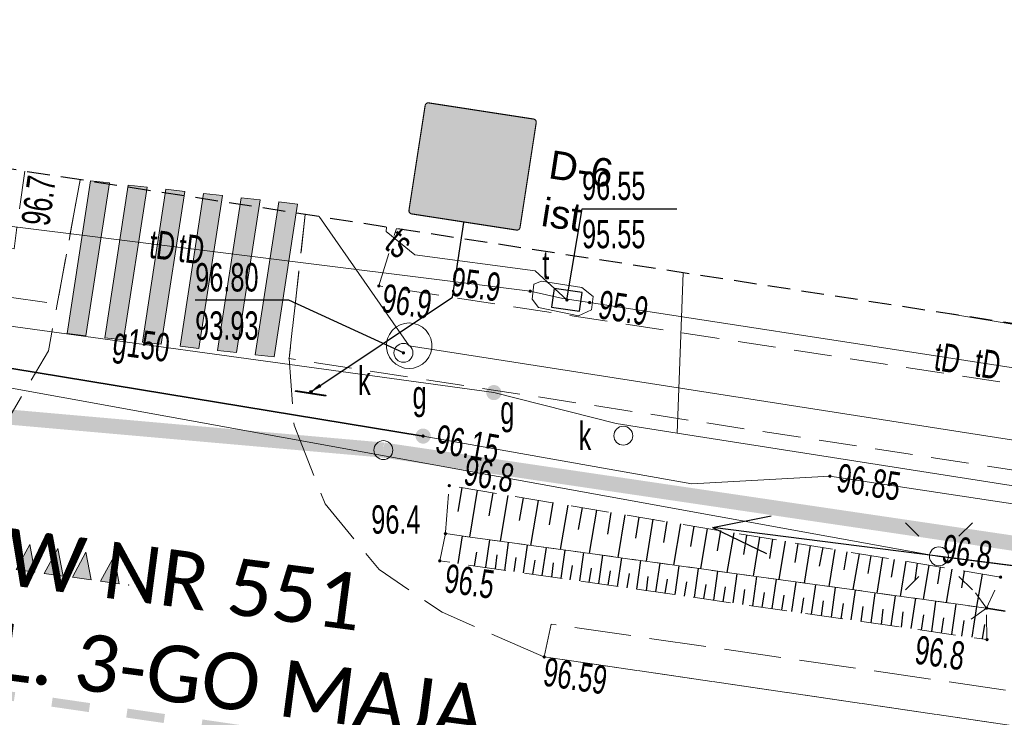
# Model space of a CAD drawing. Header units: metres. Extents: x 6539540 to 6543249, y 5894370 to 5895874.
# Tile 49 of 91: x 6541964 to 6541990, y 5895295 to 5895313. Entities that reach past the tile are written whole.
import ezdxf
from ezdxf.enums import TextEntityAlignment as Align

# ---------------------------------------------------------------- set-up
doc = ezdxf.new("R2010")
doc.units = ezdxf.units.M
for name, pattern in [('0.5_0.5', [1, 0.5, -0.5]), ('1.0_0.5', [1.5, 1, -0.5]), ('1.5_0.5', [2, 1.5, -0.5]), ('2', [0.9, 0.6, -0.3]), ('otkz_500', [1, 0.5, -0.5]), ('suep_nn_500', [0])]:
    doc.linetypes.add(name, pattern=pattern)
for name, color, linetype in [('000 Inne (niezydentyfikowane)', 7, 'Continuous'), ('202-punkt graniczny', 7, 'Continuous'), ('219-działka ewidencyjna', 7, 'Continuous'), ('chodnik', 7, 'Continuous'), ('gaPionowe', 7, 'Continuous'), ('gaPoziome', 7, 'Continuous'), ('jezdnia', 7, 'Continuous'), ('komora podziemna', 7, 'Continuous'), ('latarnia', 7, 'Continuous'), ('obudowa ochronna przewodu', 7, 'Continuous'), ('pikieta naturalna', 7, 'Continuous'), ('pikieta naturalna-Atr2', 7, 'Continuous'), ('pikieta sztuczna', 7, 'Continuous'), ('pikieta sztuczna-Atr2', 7, 'Continuous'), ('przepust', 7, 'Continuous'), ('przewód elektroenergetyczny niskiego napięcia', 7, 'Continuous'), ('przewód elektroenergetyczny podziemny', 7, 'Continuous'), ('przewód gazowy', 7, 'Continuous'), ('przewód gazowy-Atr1', 7, 'Continuous'), ('przewód kanalizacyjny', 7, 'Continuous'), ('przewód telekomunikacyjny podziemny', 7, 'Continuous'), ('przewód telekomunikacyjny podziemny-Atr1', 7, 'Continuous'), ('rzędna', 7, 'Continuous'), ('rzędna-Atr2', 7, 'Continuous'), ('rzędna-Atr3', 7, 'Continuous'), ('skarpa nieumocniona', 7, 'Continuous'), ('studnia kanalizacyjna', 7, 'Continuous'), ('studnia kanalizacyjna-Atr17', 7, 'Continuous'), ('właz do komory lub kanału - okrągły', 7, 'Continuous'), ('właz do komory lub kanału - okrągły-Atr17', 7, 'Continuous'), ('właz do komory lub kanału - prostokątny', 7, 'Continuous'), ('właz do komory lub kanału - prostokątny-Atr17', 7, 'Continuous'), ('Zakres', 7, 'Continuous'), ('zasuwa lub zawór', 7, 'Continuous'), ('zasuwa lub zawór-Atr17', 7, 'Continuous'), ('zzz.gaHSDomyslna', 7, 'Continuous'), ('zzz.gaVSDodTekst', 7, 'Continuous'), ('zzz.gaVSDomyslna', 7, 'Continuous'), ('zzz.gaVSNazwa', 7, 'Continuous'), ('zzz.gaVSStan', 7, 'Continuous'), ('zzz.gaVSWielkość', 7, 'Continuous')]:
    doc.layers.add(name, color=color, linetype=linetype)
doc.layers.add('_dr opis', color=7, linetype='Continuous', lineweight=25)
doc.styles.add('GA-ATR-TEXT', font='arial.ttf', dxfattribs={"width": 0.9})
doc.dimstyles.new('GA-LEADER', dxfattribs={"dimtxt": 1, "dimasz": 1, "dimexe": 1, "dimexo": 1, "dimgap": 1, "dimtad": 1, "dimtxsty": 'Standard', "dimcen": 1, "dimadec": 0, "dimazin": 0, "dimtfac": 1, "dimtmove": 0, "dimatfit": 3, "dimfxl": 1, "dimarcsym": 0})

# ---------------------------------------------------------------- blocks, each defined once
blk = doc.blocks.new('202')
at = {"color": 0, "linetype": 'Continuous', "lineweight": 0}
blk.add_circle((0, 0), 0.25, dxfattribs=at)
blk = doc.blocks.new('US22')
at = {"color": 0, "linetype": 'Continuous', "lineweight": 13}
blk.add_circle((0, 0), 0.25, dxfattribs=at)
blk = doc.blocks.new('SUPWP')
at = {"color": 0, "linetype": 'Continuous'}
blk.add_lwpolyline([(-0.375, -0.25), (0.375, -0.25), (0.375, 0.25), (-0.375, 0.25)], close=True, dxfattribs=at)
blk = doc.blocks.new('SUEP1')
at = {"color": 0, "linetype": 'Continuous'}
for p, q in [((5, 0), (3.5, 0.5)), ((15, 0), (13.5, 0.5)), ((0, 0), (5, 0)), ((5, 0), (3.5, -0.5)), ((5, 0), (15, 0)), ((15, 0), (13.5, -0.5))]:
    blk.add_line(p, q, dxfattribs=at)
blk = doc.blocks.new('PW01')
at = {"linetype": 'Continuous', "lineweight": 13}
h = blk.add_hatch(color=0, dxfattribs=at)
edge = h.paths.add_edge_path()
edge.add_arc((0, 0), 0.045, 0, 360)
blk = doc.blocks.new('SM01')
at = {"color": 0, "linetype": 'Continuous', "lineweight": 13}
for p, q in [((-0.53, 0.531), (-0.883, 0.884)), ((0.531, 0.531), (0.884, 0.884)), ((-0.53, -0.53), (-0.883, -0.883)), ((0.531, -0.53), (0.884, -0.883))]:
    blk.add_line(p, q, dxfattribs=at)
blk.add_circle((0, 0), 0.25, dxfattribs=at)
blk = doc.blocks.new('US25')
at = {"linetype": 'Continuous', "lineweight": 0}
h = blk.add_hatch(color=0, dxfattribs=at)
edge = h.paths.add_edge_path()
edge.add_arc((0, 0), 0.2, 0, 360)
blk = doc.blocks.new('US15')
at = {"color": 0, "linetype": 'Continuous', "lineweight": 13}
blk.add_circle((0, 0), 0.25, dxfattribs=at)
blk = doc.blocks.new('IB05')
at = {"color": 0, "linetype": 'Continuous', "lineweight": 13}
for q in [(0.354, 0.354), (0.354, -0.354)]:
    blk.add_line((0, 0), q, dxfattribs=at)
blk = doc.blocks.new('*U159')
at = {"layer": '_dr opis', "color": 6, "linetype": 'Continuous', "ltscale": 0.3048, "transparency": 33554687}
blk.add_arc((6541954.046, 5895284.162), 12.501, 319.6637, 59.8056, dxfattribs=at)
blk = doc.blocks.new('gaHSPos')
at = {"color": 7, "linetype": 'Continuous', "lineweight": 0}
blk.add_point((0, 0), dxfattribs=at)
blk = doc.blocks.new('*U229')
at = {"layer": 'zzz.gaHSDomyslna', "color": 253, "const_width": 0.24}
for points in [[(0, 0), (0.99, -0.144)], [(1.979, -0.289), (2.969, -0.433)], [(3.958, -0.577), (4.948, -0.722)], [(5.937, -0.866), (6.927, -1.011)], [(7.916, -1.155), (8.906, -1.299)], [(9.895, -1.444), (10.885, -1.588)], [(11.874, -1.732), (12.864, -1.877)], [(13.853, -2.021), (14.843, -2.165)], [(15.832, -2.31), (16.822, -2.454)], [(17.811, -2.598), (18.801, -2.743)]]:
    blk.add_lwpolyline(points, dxfattribs=at)
at = {"color": 253}
for p in [(0, 0), (19.406, -2.831)]:
    blk.add_blockref('gaHSPos', p, dxfattribs=at)
blk = doc.blocks.new('*U231')
at = {"layer": 'zzz.gaHSDomyslna'}
for points in [[(-4.973, 0.56), (-5.47, 0.616), (-6.093, -3.423), (-5.596, -3.479)], [(-3.978, 0.448), (-4.475, 0.504), (-5.098, -3.535), (-4.601, -3.591)], [(-2.984, 0.336), (-3.481, 0.392), (-4.104, -3.647), (-3.606, -3.703)], [(-1.989, 0.224), (-2.486, 0.28), (-3.109, -3.759), (-2.612, -3.815)], [(-0.995, 0.112), (-1.492, 0.168), (-2.115, -3.871), (-1.617, -3.927)], [(0, 0), (-0.497, 0.056), (-1.12, -3.983), (-0.623, -4.039)]]:
    blk.add_hatch(color=253, dxfattribs=at).paths.add_polyline_path(points)
at = {"layer": 'zzz.gaHSDomyslna', "color": 253, "linetype": 'Continuous', "lineweight": 0}
for points in [[(-4.973, 0.56), (-5.47, 0.616), (-6.093, -3.423), (-5.596, -3.479), (-4.973, 0.56)], [(-3.978, 0.448), (-4.475, 0.504), (-5.098, -3.535), (-4.601, -3.591), (-3.978, 0.448)], [(-2.984, 0.336), (-3.481, 0.392), (-4.104, -3.647), (-3.606, -3.703), (-2.984, 0.336)], [(-1.989, 0.224), (-2.486, 0.28), (-3.109, -3.759), (-2.612, -3.815), (-1.989, 0.224)], [(-0.995, 0.112), (-1.492, 0.168), (-2.115, -3.871), (-1.617, -3.927), (-0.995, 0.112)], [(0, 0), (-0.497, 0.056), (-1.12, -3.983), (-0.623, -4.039), (0, 0)]]:
    blk.add_lwpolyline(points, close=True, dxfattribs=at)
at = {"layer": 'zzz.gaHSDomyslna', "color": 253}
for p in [(-6.491, -3.379), (-0.225, -4.084)]:
    blk.add_blockref('gaHSPos', p, dxfattribs=at)
blk = doc.blocks.new('gaVSPos')
blk.add_point((0, 0))
blk = doc.blocks.new('gaVSTVcolumn0')
at = {"color": 0, "linetype": 'ByBlock', "lineweight": -2}
for p, q in [((-400, -30), (400, -30)), ((-400, -60), (-400, -30)), ((400, -60), (-400, -60)), ((400, -30), (400, -60))]:
    blk.add_line(p, q, dxfattribs=at)
blk.add_circle((0, 0), 30, dxfattribs=at)
blk = doc.blocks.new('gaVScolumn0')
at = {"color": 0, "linetype": 'ByBlock', "lineweight": -2}
blk.add_line((0, 0), (0, 400), dxfattribs=at)
at = {"color": 7, "style": 'GA-ATR-TEXT', "width": 0.9}
blk.add_attdef('X2', text='', height=150, dxfattribs=at).set_placement((-50, 0), align=Align.BOTTOM_RIGHT)
blk = doc.blocks.new('*U233')
at = {"layer": 'zzz.gaVSDomyslna', "lineweight": 0, "true_color": 0x2e2e2e}
h = blk.add_hatch(color=250, dxfattribs=at)
edge = h.paths.add_edge_path()
edge.add_line((-280, 594), (280, 594))
edge.add_arc((280, 580), 14, -0.0003, 89.9999, ccw=False)
edge.add_line((294, 580), (294, 20))
edge.add_arc((280, 20), 14, -89.9999, -0.0003, ccw=False)
edge.add_line((280, 6), (-280, 6))
edge.add_arc((-280, 20), 14, 180.0002, 269.9998, ccw=False)
edge.add_line((-294, 20), (-294, 580))
edge.add_arc((-280, 580), 14, 89.9999, 180.0002, ccw=False)
blk = doc.blocks.new('*U234')
at = {"layer": 'zzz.gaVSDomyslna', "color": 7, "lineweight": 0, "true_color": 0xffffff, "const_width": 6}
blk.add_lwpolyline([(280, 3), (-280, 3, -0.414214), (-297, 20), (-297, 580, -0.414214), (-280, 597), (280, 597, -0.414214), (297, 580), (297, 20, -0.414214), (280, 3, -1)], format="xyb", dxfattribs=at)
blk = doc.blocks.new('*U235')
at = {"layer": 'zzz.gaVSDomyslna', "lineweight": 0, "true_color": 0xffffff}
blk.add_hatch(color=7, dxfattribs=at).paths.add_polyline_path([(0, 484), (-279.438, 0), (279.438, 0)])
blk = doc.blocks.new('*U236')
at = {"layer": 'zzz.gaVSDomyslna', "lineweight": 0, "true_color": 0x000000}
h = blk.add_hatch(color=18, dxfattribs=at)
h.paths.add_polyline_path([(-24, 372, 1), (24, 372, 1)])
h.paths.add_polyline_path([(49.7297, 326.351), (0, 345), (-37.2973, 261.081), (-87.4155, 210.963), (-75.7601, 185.321), (-18.6486, 242.432), (-9.72973, 259.459), (0, 186.486), (-46.6216, 121.216), (-77.8378, 27.5676), (-112.5, 23.2348), (-112.5, 11.6777), (-51.0384, 0), (-18.6486, 102.568), (20.4993, 150.613), (90.969, 27.2907), (68.459, 9.13869), (68.459, 0), (93.2432, 0), (134.934, 23.8234), (57.3273, 171.982), (59.8365, 179.509), (49.7297, 223.784), (49.7297, 279.73), (74.5946, 247.095), (74.5946, 163.176), (99.4595, 177.162), (99.4595, 261.081)])
h.paths.add_polyline_path([(219.122, 83.9189), (111.876, 83.9189), (121.645, 65.2703), (228.446, 65.2703)])
h.paths.add_polyline_path([(50.0186, 83.9189), (-16.7151, 83.9189), (-22.6042, 65.2703), (60.675, 65.2703)], flags=17)
h.paths.add_polyline_path([(-66.917, 83.9189), (-219.122, 83.9189), (-228.446, 65.2703), (-73.1332, 65.2703)])
blk = doc.blocks.new('*U238')
at = {"layer": 'zzz.gaVSDomyslna', "color": 7, "true_color": 0xffffff}
for name, p in [('*U234', (0, 0)), ('*U235', (0, 96))]:
    blk.add_blockref(name, p, dxfattribs=at)
at = {"layer": 'zzz.gaVSDomyslna', "color": 250, "true_color": 0x2e2e2e}
blk.add_blockref('*U233', (0, 0), dxfattribs=at)
at = {"layer": 'zzz.gaVSDomyslna', "color": 18, "true_color": 0x000000}
blk.add_blockref('*U236', (0, 108), dxfattribs=at)
blk = doc.blocks.new('*U232')
at = {"layer": 'zzz.gaVSDomyslna'}
blk.add_blockref('*U238', (0, 0), dxfattribs=at)
at = {"layer": 'zzz.gaVSDodTekst', "flags": 1}
blk.add_attdef('Addtext', text='', height=1, dxfattribs=at).set_placement((0, 0), align=Align.MIDDLE_LEFT)
at = {"layer": 'zzz.gaVSDomyslna', "flags": 1}
for tag in ['Width', 'Height', 'Position', 'Route', 'ItemNo', 'ID']:
    blk.add_attdef(tag, text='', height=1, dxfattribs=at).set_placement((0, 0), align=Align.MIDDLE_LEFT)
at = {"layer": 'zzz.gaVSNazwa', "style": 'GA-ATR-TEXT'}
blk.add_attdef('Name', text='', height=150, dxfattribs=at).set_placement((400, 375), align=Align.MIDDLE_LEFT)
at = {"layer": 'zzz.gaVSStan', "style": 'GA-ATR-TEXT'}
blk.add_attdef('State', text='', height=150, dxfattribs=at).set_placement((400, 120), align=Align.MIDDLE_LEFT)
at = {"layer": 'zzz.gaVSWielkość', "flags": 1}
blk.add_attdef('Size', text='', height=1, dxfattribs=at).set_placement((0, 0), align=Align.MIDDLE_LEFT)
blk = doc.blocks.new('zk.P-13')
at = {"linetype": 'Continuous', "lineweight": 0}
blk.add_hatch(color=0, dxfattribs=at).paths.add_polyline_path([(0.25, 0), (-0.25, 0), (-0.013, -0.705)])
at = {"color": 0, "linetype": 'Continuous', "lineweight": 0}
for p, q in [((-0.25, 0), (0.25, 0)), ((-0.013, -0.705), (-0.25, 0)), ((0.25, 0), (-0.013, -0.705))]:
    blk.add_line(p, q, dxfattribs=at)
blk = doc.blocks.new('*U258')
at = {"layer": 'zzz.gaHSDomyslna', "color": 253, "rotation": 172.085543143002}
for p in [(-6.438, 0.895), (-5.695, 0.792), (-4.952, 0.688), (-4.21, 0.585), (-3.467, 0.482), (-2.724, 0.379), (-1.981, 0.275), (-1.238, 0.172), (-0.495, 0.069)]:
    blk.add_blockref('zk.P-13', p, dxfattribs=at)
at = {"layer": 'zzz.gaHSDomyslna', "color": 253}
for p in [(-7.237, 1.006), (0, 0)]:
    blk.add_blockref('gaHSPos', p, dxfattribs=at)

msp = doc.modelspace()

# ---------------------------------------------------------------- linework, layer by layer
at = {"layer": '000 Inne (niezydentyfikowane)', "color": 7, "linetype": 'Continuous', "lineweight": 25, "flags": 128}
for points in [[(6541976.16, 5895300.8), (6541976.06, 5895300.18)], [(6541976.57, 5895300.74), (6541976.37, 5895299.5)], [(6541976.98, 5895300.67), (6541976.88, 5895300.06)], [(6541977.38, 5895300.6), (6541977.18, 5895299.39)], [(6541977.78, 5895300.54), (6541977.68, 5895299.94)], [(6541978.18, 5895300.47), (6541977.98, 5895299.28)], [(6541978.57, 5895300.41), (6541978.47, 5895299.82)], [(6541978.96, 5895300.34), (6541978.76, 5895299.17)], [(6541979.34, 5895300.28), (6541979.24, 5895299.7)], [(6541979.72, 5895300.21), (6541979.53, 5895299.07)], [(6541980.1, 5895300.15), (6541980.01, 5895299.58)], [(6541980.47, 5895300.09), (6541980.29, 5895298.96)], [(6541980.84, 5895300.03), (6541980.75, 5895299.47)], [(6541981.21, 5895299.97), (6541981.03, 5895298.86)], [(6541981.58, 5895299.91), (6541981.49, 5895299.36)], [(6541981.94, 5895299.85), (6541981.76, 5895298.76)], [(6541982.29, 5895299.79), (6541982.21, 5895299.25)], [(6541976.07, 5895298.8), (6541976.18, 5895299.53)], [(6541982.65, 5895299.73), (6541982.47, 5895298.66)], [(6541983, 5895299.67), (6541982.91, 5895299.14)], [(6541983.35, 5895299.61), (6541983.17, 5895298.56)], [(6541983.69, 5895299.55), (6541983.61, 5895299.04)], [(6541984.03, 5895299.5), (6541983.86, 5895298.47)], [(6541976.8, 5895298.7), (6541976.9, 5895299.43)], [(6541977.3, 5895298.62), (6541977.4, 5895299.36)], [(6541977.79, 5895298.55), (6541977.9, 5895299.29)], [(6541984.37, 5895299.44), (6541984.29, 5895298.93)], [(6541984.71, 5895299.39), (6541984.54, 5895298.38)], [(6541985.04, 5895299.33), (6541984.96, 5895298.83)], [(6541985.37, 5895299.28), (6541985.21, 5895298.28)], [(6541976.5, 5895298.74), (6541976.56, 5895299.1)], [(6541977.05, 5895298.66), (6541977.1, 5895299.03)], [(6541978.29, 5895298.48), (6541978.4, 5895299.22)], [(6541978.79, 5895298.41), (6541978.89, 5895299.15)], [(6541979.28, 5895298.34), (6541979.39, 5895299.09)], [(6541979.78, 5895298.27), (6541979.89, 5895299.02)], [(6541985.7, 5895299.22), (6541985.61, 5895298.73)], [(6541986.02, 5895299.17), (6541985.86, 5895298.19)], [(6541986.34, 5895299.11), (6541986.26, 5895298.63)], [(6541986.66, 5895299.06), (6541986.5, 5895298.11)], [(6541986.97, 5895299.01), (6541986.89, 5895298.54)], [(6541977.55, 5895298.59), (6541977.6, 5895298.96)], [(6541978.04, 5895298.52), (6541978.1, 5895298.89)], [(6541978.54, 5895298.44), (6541978.59, 5895298.82)], [(6541979.03, 5895298.37), (6541979.09, 5895298.75)], [(6541980.28, 5895298.19), (6541980.39, 5895298.95)], [(6541980.79, 5895298.12), (6541980.89, 5895298.88)], [(6541981.29, 5895298.05), (6541981.4, 5895298.81)], [(6541981.8, 5895297.98), (6541981.91, 5895298.74)], [(6541987.28, 5895298.96), (6541987.13, 5895298.02)], [(6541987.59, 5895298.91), (6541987.51, 5895298.44)], [(6541987.9, 5895298.86), (6541987.75, 5895297.93)], [(6541988.2, 5895298.81), (6541988.13, 5895298.35)], [(6541988.5, 5895298.76), (6541988.35, 5895297.85)], [(6541979.53, 5895298.3), (6541979.59, 5895298.68)], [(6541980.03, 5895298.23), (6541980.09, 5895298.61)], [(6541980.53, 5895298.16), (6541980.59, 5895298.54)], [(6541981.04, 5895298.08), (6541981.09, 5895298.46)], [(6541982.31, 5895297.9), (6541982.42, 5895298.67)], [(6541982.82, 5895297.83), (6541982.93, 5895298.6)], [(6541983.33, 5895297.76), (6541983.44, 5895298.53)], [(6541983.85, 5895297.68), (6541983.96, 5895298.46)], [(6541988.8, 5895298.71), (6541988.73, 5895298.26)], [(6541989.11, 5895298.65), (6541988.96, 5895297.77)], [(6541989.44, 5895298.6), (6541989.37, 5895298.16)], [(6541989.91, 5895298.52), (6541989.76, 5895297.66)], [(6541981.54, 5895298.01), (6541981.6, 5895298.39)], [(6541982.05, 5895297.94), (6541982.11, 5895298.32)], [(6541982.56, 5895297.87), (6541982.62, 5895298.25)], [(6541984.36, 5895297.61), (6541984.48, 5895298.39)], [(6541984.88, 5895297.53), (6541985, 5895298.31)], [(6541985.4, 5895297.46), (6541985.52, 5895298.24)], [(6541983.07, 5895297.79), (6541983.13, 5895298.18)], [(6541983.59, 5895297.72), (6541983.64, 5895298.11)], [(6541984.1, 5895297.64), (6541984.16, 5895298.03)], [(6541984.62, 5895297.57), (6541984.68, 5895297.96)], [(6541985.93, 5895297.38), (6541986.04, 5895298.17)], [(6541986.45, 5895297.31), (6541986.57, 5895298.1)], [(6541986.98, 5895297.23), (6541987.09, 5895298.02)], [(6541987.51, 5895297.15), (6541987.62, 5895297.95)], [(6541985.14, 5895297.49), (6541985.2, 5895297.89)], [(6541985.67, 5895297.42), (6541985.72, 5895297.81)], [(6541986.19, 5895297.34), (6541986.25, 5895297.74)], [(6541988.04, 5895297.08), (6541988.16, 5895297.88)], [(6541988.58, 5895297), (6541988.69, 5895297.8)], [(6541989.11, 5895296.92), (6541989.23, 5895297.73)], [(6541986.72, 5895297.27), (6541986.77, 5895297.66)], [(6541987.25, 5895297.19), (6541987.3, 5895297.59)], [(6541987.78, 5895297.12), (6541987.83, 5895297.52)], [(6541988.31, 5895297.04), (6541988.37, 5895297.44)], [(6541989.65, 5895296.85), (6541989.77, 5895297.66)], [(6541988.84, 5895296.96), (6541988.9, 5895297.36)], [(6541989.38, 5895296.88), (6541989.44, 5895297.29)], [(6541989.92, 5895296.81), (6541989.98, 5895297.19)]]:
    msp.add_lwpolyline(points, dxfattribs=at)
at = {"layer": '219-działka ewidencyjna', "color": 84, "linetype": '0.5_0.5', "lineweight": 18, "const_width": 0.4, "flags": 128}
for points in [[(6541974.09, 5895301.8), (6541958.11, 5895303.21)], [(6541997.825, 5895298.289), (6541974.09, 5895301.8)]]:
    msp.add_lwpolyline(points, dxfattribs=at)
at = {"layer": 'chodnik', "color": 7, "linetype": '1.0_0.5', "lineweight": 18, "flags": 128}
for points in [[(6541964.614, 5895309.171), (6541964.33, 5895307.12), (6541939.7, 5895310.75), (6541939.935, 5895312.977)], [(6541937.485, 5895309.729), (6541965.47, 5895305.66), (6541966.08, 5895308.945)], [(6541972.027, 5895308.028), (6541971.6, 5895304.22), (6541998.482, 5895300.075)], [(6541999.274, 5895302.229), (6541973.97, 5895306.14), (6541974.434, 5895307.657)]]:
    msp.add_lwpolyline(points, dxfattribs=at)
at = {"layer": 'jezdnia', "color": 7, "linetype": '1.5_0.5', "lineweight": 18, "flags": 128}
for points in [[(6541966.08, 5895308.945), (6541965.47, 5895305.66), (6541965.24, 5895304.42), (6541964.19, 5895302.64), (6541962.39, 5895300.94), (6541960.12, 5895299.88), (6541956.12, 5895299.59), (6541935.168, 5895302.685)], [(6541996.142, 5895293.716), (6541978.34, 5895296.33), (6541975.64, 5895297.51), (6541973.98, 5895298.64), (6541972.55, 5895300.38), (6541971.73, 5895302.46), (6541971.6, 5895304.22), (6541972.027, 5895308.028)], [(6541996.465, 5895294.593), (6541978.52, 5895297.2), (6541978.34, 5895296.33), (6541996.142, 5895293.716)]]:
    msp.add_lwpolyline(points, dxfattribs=at)
at = {"layer": 'komora podziemna', "color": 30, "linetype": 'Continuous', "lineweight": 18, "flags": 128}
msp.add_lwpolyline([(6541978.07, 5895306.19), (6541978.27, 5895306.27), (6541979.33, 5895306.1), (6541979.63, 5895305.86), (6541979.59, 5895305.51), (6541979.25, 5895305.35), (6541978.19, 5895305.57), (6541978.02, 5895305.79)], close=True, dxfattribs=at)
at = {"layer": 'komora podziemna', "color": 34, "linetype": 'Continuous', "lineweight": 18, "flags": 128}
msp.add_lwpolyline([(6541974.25, 5895304.26), (6541974.2, 5895304.37), (6541974.17, 5895304.5), (6541974.17, 5895304.62), (6541974.2, 5895304.75), (6541974.25, 5895304.86), (6541974.32, 5895304.96), (6541974.42, 5895305.05), (6541974.53, 5895305.11), (6541974.65, 5895305.15), (6541974.77, 5895305.16), (6541974.89, 5895305.15), (6541975.01, 5895305.11), (6541975.12, 5895305.05), (6541975.22, 5895304.96), (6541975.29, 5895304.86), (6541975.34, 5895304.75), (6541975.37, 5895304.62), (6541975.37, 5895304.5), (6541975.34, 5895304.37), (6541975.29, 5895304.26), (6541975.22, 5895304.16), (6541975.12, 5895304.07), (6541975.01, 5895304.01), (6541974.89, 5895303.97), (6541974.77, 5895303.96), (6541974.65, 5895303.97), (6541974.53, 5895304.01), (6541974.42, 5895304.07), (6541974.32, 5895304.16)], close=True, dxfattribs=at)
at = {"layer": 'obudowa ochronna przewodu', "color": 52, "linetype": 'Continuous', "lineweight": 35, "flags": 128}
msp.add_lwpolyline([(6541961.53, 5895304.41), (6541975.14, 5895302.17)], dxfattribs=at)
at = {"layer": 'przepust', "color": 7, "linetype": 'otkz_500', "lineweight": 35, "flags": 128}
msp.add_lwpolyline([(6541990.03, 5895297.62), (6541997.158, 5895296.476)], dxfattribs=at)
at = {"layer": 'przewód elektroenergetyczny niskiego napięcia', "color": 1, "linetype": 'suep_nn_500', "lineweight": 18, "flags": 128}
for points in [[(6541988.77, 5895298.99), (6541959.74, 5895304.26)], [(6541997.666, 5895297.859), (6541988.77, 5895298.99)]]:
    msp.add_lwpolyline(points, dxfattribs=at)
at = {"layer": 'przewód elektroenergetyczny podziemny', "color": 1, "linetype": 'Continuous', "lineweight": 18, "flags": 128}
msp.add_lwpolyline([(6541999.791, 5895303.634), (6541988.787, 5895305.443)], dxfattribs=at)
at = {"layer": 'przewód gazowy', "color": 52, "linetype": 'Continuous', "lineweight": 18, "flags": 128}
for points in [[(6541937.049, 5895308.404), (6541942.72, 5895307.5), (6541961.53, 5895304.41), (6541975.14, 5895302.17), (6541982.24, 5895300.91), (6541985.89, 5895301.11), (6541998.178, 5895299.25)], [(6541981.85, 5895302.25), (6541982.01, 5895306.488)], [(6541998.329, 5895299.661), (6541981.85, 5895302.25), (6541980.24, 5895302.5), (6541977.01, 5895303.32), (6541960.57, 5895305.58), (6541958.88, 5895305.82)]]:
    msp.add_lwpolyline(points, dxfattribs=at)
at = {"layer": 'przewód kanalizacyjny', "color": 34, "linetype": 'Continuous', "lineweight": 18, "flags": 128}
msp.add_lwpolyline([(6541972.389, 5895307.972), (6541974.77, 5895304.56), (6541998.753, 5895300.813)], dxfattribs=at)
msp.add_lwpolyline([(6541972.389, 5895307.972), (6541974.77, 5895304.56), (6541998.753, 5895300.813)], dxfattribs=at)
at = {"layer": 'przewód telekomunikacyjny podziemny', "color": 30, "linetype": 'Continuous', "lineweight": 18, "flags": 128}
for points in [[(6541960.55, 5895308.14), (6541961.24, 5895308.09), (6541977.97, 5895306), (6541978.83, 5895305.81), (6541979.54, 5895305.7), (6541999.424, 5895302.636)], [(6541960.55, 5895308.14), (6541961.24, 5895308.09), (6541977.97, 5895306), (6541978.83, 5895305.81), (6541979.54, 5895305.7), (6541999.424, 5895302.636)], [(6541978.94, 5895305.77), (6541978.1, 5895306.54), (6541974.92, 5895306.96), (6541974.16, 5895307.58), (6541974.173, 5895307.697)]]:
    msp.add_lwpolyline(points, dxfattribs=at)
at = {"layer": 'rzędna-Atr2', "color": 7, "flags": 128}
for points in [[(6541978.94, 5895305.77), (6541979.34, 5895308.18), (6541981.845, 5895308.18)], [(6541974.62, 5895304.37), (6541971.59, 5895305.76), (6541969.117, 5895305.76)]]:
    msp.add_lwpolyline(points, dxfattribs=at)
at = {"layer": 'skarpa nieumocniona', "color": 7, "linetype": '1.0_0.5', "lineweight": 18, "flags": 128}
for points in [[(6541990.4, 5895298.44), (6541975.83, 5895300.86), (6541975.73, 5895299.59), (6541990.03, 5895297.62)], [(6541990.4, 5895298.44), (6541975.83, 5895300.86), (6541975.73, 5895299.59), (6541990.03, 5895297.62)], [(6541975.73, 5895299.59), (6541975.58, 5895298.87), (6541990.04, 5895296.79), (6541990.03, 5895297.62)], [(6541975.73, 5895299.59), (6541975.58, 5895298.87), (6541990.04, 5895296.79), (6541990.03, 5895297.62)]]:
    msp.add_lwpolyline(points, close=True, dxfattribs=at)
at = {"layer": 'Zakres', "color": 5, "linetype": '2', "lineweight": 25, "flags": 128}
msp.add_lwpolyline([(6541938.62, 5895313.18), (6541912.96, 5895235.17), (6541870.71, 5895162.99), (6541810.21, 5895062.53), (6541777.05, 5895047.89), (6541830.67, 5894972.22), (6541843.02, 5895013.5), (6541885, 5895080.88), (6541918.51, 5895144.38), (6541965.96, 5895211.67), (6541999.83, 5895303.74)], close=True, dxfattribs=at)
msp.add_lwpolyline([(6541938.62, 5895313.18), (6541912.96, 5895235.17), (6541870.71, 5895162.99), (6541810.21, 5895062.53), (6541777.05, 5895047.89), (6541830.67, 5894972.22), (6541843.02, 5895013.5), (6541885, 5895080.88), (6541918.51, 5895144.38), (6541965.96, 5895211.67), (6541999.83, 5895303.74)], close=True, dxfattribs=at)
msp.add_lwpolyline([(6541938.62, 5895313.18), (6541912.96, 5895235.17), (6541870.71, 5895162.99), (6541810.21, 5895062.53), (6541777.05, 5895047.89), (6541830.67, 5894972.22), (6541843.02, 5895013.5), (6541885, 5895080.88), (6541918.51, 5895144.38), (6541965.96, 5895211.67), (6541999.83, 5895303.74)], close=True, dxfattribs=at)
msp.add_lwpolyline([(6541938.62, 5895313.18), (6541912.96, 5895235.17), (6541870.71, 5895162.99), (6541810.21, 5895062.53), (6541777.05, 5895047.89), (6541830.67, 5894972.22), (6541843.02, 5895013.5), (6541885, 5895080.88), (6541918.51, 5895144.38), (6541965.96, 5895211.67), (6541999.83, 5895303.74)], close=True, dxfattribs=at)

# ---------------------------------------------------------------- block references
at = {"layer": '202-punkt graniczny', "color": 7, "linetype": 'Continuous', "lineweight": 18}
msp.add_blockref('202', (6541974.09, 5895301.8), dxfattribs=at)
at = {"layer": '_dr opis'}
msp.add_blockref('*U159', (0, 0), dxfattribs=at)
at = {"layer": 'gaPionowe', "xscale": 0.005, "yscale": 0.005, "rotation": 351.2325267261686}
msp.add_blockref('*U232', (6541976.219, 5895307.816), dxfattribs=at).add_auto_attribs({'Name': 'D-6', 'State': 'ist'})
at = {"layer": 'gaPionowe', "rotation": 351.2327371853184}
for name, p, xscale, yscale in [('gaVScolumn0', (6541975.915, 5895305.839), 0.005, 0.005), ('gaVSTVcolumn0', (6541972.175, 5895303.343), 0.0009999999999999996, 0.0009999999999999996)]:
    msp.add_blockref(name, p, dxfattribs=dict(at, xscale=xscale, yscale=yscale))
msp.add_blockref('gaVSPos', (6541972.175, 5895303.343), dxfattribs=at)
at = {"layer": 'gaPoziome'}
for name, p in [('*U231', (6541971.825, 5895308.304)), ('*U258', (6541967.358, 5895298.229)), ('*U229', (6541951.48, 5895297.156))]:
    msp.add_blockref(name, p, dxfattribs=at)
at = {"layer": 'latarnia', "color": 7, "linetype": 'Continuous', "lineweight": 18}
msp.add_blockref('SM01', (6541988.77, 5895298.99), dxfattribs=at)
at = {"layer": 'pikieta naturalna', "color": 7, "linetype": 'Continuous', "lineweight": 13}
for p in [(6541973.97, 5895306.14), (6541975.83, 5895300.86), (6541975.73, 5895299.59), (6541975.58, 5895298.87), (6541990.4, 5895298.44), (6541990.03, 5895297.62), (6541990.04, 5895296.79)]:
    msp.add_blockref('PW01', p, dxfattribs=at)
at = {"layer": 'pikieta sztuczna', "color": 7, "linetype": 'Continuous', "lineweight": 13}
msp.add_blockref('PW01', (6541978.34, 5895296.33), dxfattribs=at)
at = {"layer": 'przepust', "color": 7, "linetype": 'Continuous', "lineweight": 35, "rotation": 170.8819999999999}
msp.add_blockref('IB05', (6541990.03, 5895297.62), dxfattribs=at)
at = {"layer": 'przewód elektroenergetyczny niskiego napięcia', "color": 1, "linetype": 'Continuous', "lineweight": 18, "rotation": 172.755}
msp.add_blockref('SUEP1', (6541997.666, 5895297.859), dxfattribs=at)
at = {"layer": 'rzędna', "color": 30, "linetype": 'Continuous', "lineweight": 18, "rotation": 352.3460000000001}
for p in [(6541977.97, 5895306), (6541979.54, 5895305.7)]:
    msp.add_blockref('PW01', p, dxfattribs=at)
at = {"layer": 'rzędna', "color": 30, "linetype": 'Continuous', "lineweight": 18}
msp.add_blockref('PW01', (6541978.94, 5895305.77), dxfattribs=at)
at = {"layer": 'rzędna', "color": 34, "linetype": 'Continuous', "lineweight": 18}
msp.add_blockref('PW01', (6541974.62, 5895304.37), dxfattribs=at)
at = {"layer": 'rzędna', "color": 52, "linetype": 'Continuous', "lineweight": 35, "rotation": 351.291}
msp.add_blockref('PW01', (6541975.14, 5895302.17), dxfattribs=at)
at = {"layer": 'rzędna', "color": 52, "linetype": 'Continuous', "lineweight": 18, "rotation": 352.1780000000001}
msp.add_blockref('PW01', (6541985.89, 5895301.11), dxfattribs=at)
at = {"layer": 'studnia kanalizacyjna', "color": 34, "linetype": 'Continuous', "lineweight": 18, "rotation": 351.983}
msp.add_blockref('US15', (6541980.43, 5895302.18), dxfattribs=at)
at = {"layer": 'właz do komory lub kanału - okrągły', "color": 7, "linetype": 'Continuous', "lineweight": 18}
msp.add_blockref('US22', (6541974.62, 5895304.37), dxfattribs=at)
at = {"layer": 'właz do komory lub kanału - prostokątny', "color": 7, "linetype": 'Continuous', "lineweight": 18, "rotation": 351.6969999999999}
msp.add_blockref('SUPWP', (6541978.94, 5895305.77), dxfattribs=at)
at = {"layer": 'zasuwa lub zawór', "color": 52, "linetype": 'Continuous', "lineweight": 18}
for p in [(6541977.01, 5895303.32), (6541975.14, 5895302.17)]:
    msp.add_blockref('US25', p, dxfattribs=at)

# ---------------------------------------------------------------- texts
at = {"layer": '_dr opis', "insert": (6541962.802, 5895299.924), "char_height": 1.5, "attachment_point": 1, "rotation": 352.5344}
msp.add_mtext_dynamic_manual_height_columns('{\\fCalibri|b0|i0|c238|p34;DW NR 551 \\PUL. 3-GO MAJA}', width=106.33709, gutter_width=12.5, heights=[0], dxfattribs=at)
at = {"layer": 'pikieta naturalna-Atr2', "color": 7, "width": 0.667}
for s, rotation, p in [('96.7', 82.123, (6541965.26, 5895307.7, 96.7)), ('96.9', -8.786, (6541974.01, 5895305.46, 96.9)), ('96.8', -9.43, (6541976.18, 5895300.89, 96.8)), ('96.8', -9.43, (6541988.81, 5895298.84, 96.8)), ('96.5', -8.186, (6541975.67, 5895298.05, 96.5)), ('96.8', -8.186, (6541988.1, 5895296.16, 96.8))]:
    msp.add_text(s, height=0.75, rotation=rotation, dxfattribs=at).set_placement(p)
msp.add_text('96.4', height=0.75, dxfattribs=at).set_placement((6541973.77, 5895299.59, 96.4))
at = {"layer": 'pikieta sztuczna-Atr2', "color": 7, "width": 0.667}
msp.add_text('96.59', height=0.75, rotation=351.646, dxfattribs=at).set_placement((6541978.39, 5895296.32, 96.59), align=Align.TOP_LEFT)
at = {"layer": 'przewód gazowy-Atr1', "color": 40, "width": 0.667}
msp.add_text('g150', height=0.75, rotation=352.173, dxfattribs=at).set_placement((6541966.96, 5895304.7), align=Align.MIDDLE_LEFT)
at = {"layer": 'przewód telekomunikacyjny podziemny-Atr1', "color": 30, "width": 0.667}
for s, rotation, p in [('tD', 352.879, (6541967.92, 5895307.26)), ('ts', -39.208, (6541974.32, 5895307.45)), ('tD', 352.879, (6541968.69, 5895307.16)), ('tD', 351.239, (6541988.67, 5895304.29)), ('tD', 351.239, (6541989.73, 5895304.13))]:
    msp.add_text(s, height=0.75, rotation=rotation, dxfattribs=at).set_placement(p, align=Align.MIDDLE_LEFT)
at = {"layer": 'rzędna-Atr2', "color": 30, "width": 0.667}
msp.add_text('96.55', height=0.75, dxfattribs=at).set_placement((6541979.34, 5895308.188), align=Align.BOTTOM_LEFT)
at = {"layer": 'rzędna-Atr2', "color": 34, "width": 0.667}
msp.add_text('96.80', height=0.75, dxfattribs=at).set_placement((6541969.117, 5895305.768), align=Align.BOTTOM_LEFT)
at = {"layer": 'rzędna-Atr2', "color": 30, "width": 0.667}
for rotation, p in [(-7.121, (6541975.89, 5895306.26)), (-8.761, (6541979.79, 5895305.66))]:
    msp.add_text('95.9', height=0.75, rotation=rotation, dxfattribs=at).set_placement(p, align=Align.MIDDLE_LEFT)
at = {"layer": 'rzędna-Atr2', "color": 52, "width": 0.667}
for s, rotation, p in [('96.15', -10.063, (6541975.49, 5895302.11)), ('96.85', -8.606, (6541986.09, 5895301.08))]:
    msp.add_text(s, height=0.75, rotation=rotation, dxfattribs=at).set_placement(p, align=Align.MIDDLE_LEFT)
at = {"layer": 'rzędna-Atr3', "color": 30, "width": 0.667}
msp.add_text('95.55', height=0.75, dxfattribs=at).set_placement((6541979.34, 5895306.912), align=Align.BOTTOM_LEFT)
at = {"layer": 'rzędna-Atr3', "color": 34, "width": 0.667}
msp.add_text('93.93', height=0.75, dxfattribs=at).set_placement((6541969.117, 5895304.492), align=Align.BOTTOM_LEFT)
at = {"layer": 'studnia kanalizacyjna-Atr17', "color": 34, "width": 0.667}
msp.add_text('k', height=0.75, dxfattribs=at).set_placement((6541979.25, 5895301.8))
at = {"layer": 'właz do komory lub kanału - okrągły-Atr17', "color": 7, "width": 0.667}
msp.add_text('k', height=0.75, dxfattribs=at).set_placement((6541973.42, 5895303.26))
at = {"layer": 'właz do komory lub kanału - prostokątny-Atr17', "color": 7, "width": 0.667}
msp.add_text('t', height=0.75, dxfattribs=at).set_placement((6541978.29, 5895306.32))
at = {"layer": 'zasuwa lub zawór-Atr17', "color": 52, "width": 0.667}
for p in [(6541974.86, 5895302.89), (6541977.18, 5895302.49)]:
    msp.add_text('g', height=0.75, dxfattribs=at).set_placement(p)

# ---------------------------------------------------------------- leaders
at = {"layer": 'gaPionowe'}
msp.add_leader([(6541972.175, 5895303.343), (6541975.915, 5895305.839), (6541975.915, 5895305.839)], dimstyle='GA-LEADER', override={"dimasz": 0.3}, dxfattribs=at)

doc.saveas('drawing.dxf')
